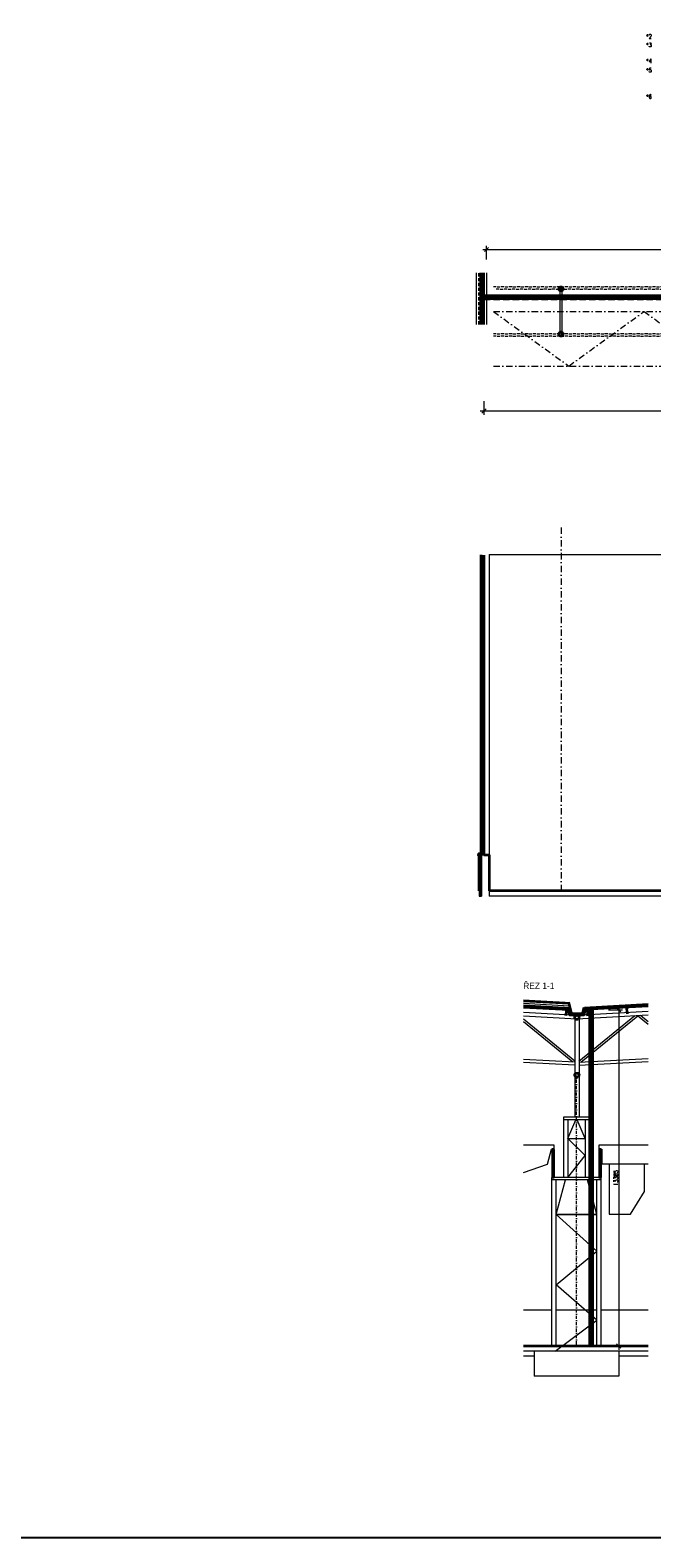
# Model space of a CAD drawing. Header units: millimetres. Extents: x -485339 to 350584, y -2181201 to -313328.
# Tile 64 of 115: x -16546 to 8212, y -1189934 to -1129900. Entities that reach past the tile are written whole.
import ezdxf

# ---------------------------------------------------------------- set-up
doc = ezdxf.new("R2010")
doc.units = ezdxf.units.MM
doc.header["$LTSCALE"] = 10
for name, pattern in [('DASHDOT', [25.4, 12.7, -6.35, 0, -6.35]), ('DĚLICÍ2', [15.875, 6.35, -3.175, 0, -3.175, 0, -3.175]), ('ČÁRKOVANÁ', [19.05, 12.7, -6.35]), ('ČÁRKOVANÁ2', [9.525, 6.35, -3.175])]:
    doc.linetypes.add(name, pattern=pattern)
doc.layers.get('Defpoints').update_dxf_attribs({"color": 201})
for name, color, linetype, lineweight in [('N_kóty', 10, 'Continuous', 18), ('N_čáry_dělící stěna', 212, 'ČÁRKOVANÁ', 35), ('N_čáry_obrys', 10, 'Continuous', 35), ('N_čáry_obv.plášt', 212, 'Continuous', 18), ('N_čáry_obv.plášt_obrys', 212, 'Continuous', 35), ('N_čáry_plné', 10, 'Continuous', 18), ('N_čáry_pod', 10, 'ČÁRKOVANÁ', 18), ('St_popis', 250, 'Continuous', 18), ('St_sloupy_konstrukce haly', 5, 'Continuous', 35), ('St_sloupy_opláštění_pohled', 25, 'ČÁRKOVANÁ', 18), ('St_čáry_nad', 250, 'DĚLICÍ2', 18), ('St_čáry_obrys', 5, 'Continuous', 35), ('St_čáry_osy', 250, 'DASHDOT', 18), ('St_čáry_plné', 250, 'Continuous', 18), ('St_čáry_pod', 250, 'ČÁRKOVANÁ2', 18), ('St_šrafy', 250, 'Continuous', 18)]:
    doc.layers.add(name, color=color, linetype=linetype, lineweight=lineweight)
doc.styles.add('Andy', font='txt')
doc.styles.add('ROMANS', font='romans.shx', dxfattribs={"width": 0.8})
doc.styles.get("Standard").update_dxf_attribs({"font": 'simplex.shx', "width": 0.8})
doc.linetypes.add('IZOLACE', pattern='A,0.0001,-0.1,[134,ltypeshp.shx,S=0.1,R=0,X=-0.1,Y=0],-0.2,[134,ltypeshp.shx,S=0.1,R=180,X=0.1,Y=0],-0.1', length=0.4001)
doc.linetypes.add('ZIGZAG', pattern='A,0.00254,-5.08,[131,ltypeshp.shx,S=5.08,R=0,X=-5.08,Y=0],-10.16,[131,ltypeshp.shx,S=5.08,R=180,X=5.08,Y=0],-5.08', length=20.32254)
doc.dimstyles.new('stavebníM100', dxfattribs={"dimtxt": 165, "dimasz": 170, "dimexe": 150, "dimexo": 100, "dimgap": 30, "dimtad": 1, "dimdec": 0, "dimtxsty": 'Standard', "dimblk": 'OBLIQUE', "dimcen": -2.5, "dimdle": 150, "dimclrd": 256, "dimclre": 256, "dimclrt": 256, "dimadec": 4, "dimazin": 0, "dimtfac": 1, "dimtdec": 0, "dimtmove": 2, "dimatfit": 3, "dimldrblk": 'OBLIQUE', "dimfxl": 400, "dimfxlon": 1, "dimlwd": -1, "dimlwe": -1, "dimarcsym": 0})

# ---------------------------------------------------------------- blocks, each defined once
blk = doc.blocks.new('G$CD8A98CDB')
at = {"layer": 'St_sloupy_konstrukce haly', "color": 250, "lineweight": 18, "ltscale": 2}
for points in [[(-825, 0), (825, 0)], [(-825, -80), (825, -80)]]:
    blk.add_lwpolyline(points, dxfattribs=at)
at = {"layer": 'St_sloupy_konstrukce haly', "ltscale": 2}
for centre in [(-900, -40), (900, -40)]:
    blk.add_circle(centre, 85, dxfattribs=at)
blk = doc.blocks.new('_OBLIQUE')
at = {"color": 0, "linetype": 'ByBlock'}
blk.add_line((-0.5, -0.5), (0.5, 0.5), dxfattribs=at)
blk = doc.blocks.new('*D2655')
at = {"layer": 'Defpoints', "color": 0, "transparency": 16777216}
for p in [(16512, -1138634), (1627, -1141702), (16512, -1141702)]:
    blk.add_point(p, dxfattribs=at)
at = {"layer": 'N_kóty', "transparency": 16777216}
for p, q in [((1477, -1138634), (16662, -1138634)), ((1627, -1139034), (1627, -1138484)), ((16512, -1139034), (16512, -1138484))]:
    blk.add_line(p, q, dxfattribs=at)
at = {"layer": 'N_kóty', "linetype": 'ByBlock', "transparency": 16777216, "xscale": 170, "yscale": 170, "zscale": 170, "rotation": 180}
blk.add_blockref('_OBLIQUE', (1627, -1138634), dxfattribs=at)
at = {"layer": 'N_kóty', "linetype": 'ByBlock', "transparency": 16777216, "xscale": 170, "yscale": 170, "zscale": 170}
blk.add_blockref('_OBLIQUE', (16512, -1138634), dxfattribs=at)
at = {"layer": 'N_kóty', "transparency": 16777216, "insert": (9069, -1138521), "char_height": 165, "attachment_point": 5}
blk.add_mtext('14885', dxfattribs=at)
blk = doc.blocks.new('G$C17CABAA1')
at = {"layer": 'St_čáry_obrys'}
for points in [[(-45, 0), (45, 0)], [(0, 0), (0, -180)], [(-45, -180), (45, -180)]]:
    blk.add_lwpolyline(points, dxfattribs=at)
blk = doc.blocks.new('G$C14EDF750')
at = {"layer": 'St_čáry_plné'}
for points in [[(-69, 13085), (-69, 9110)], [(-69, 13085), (-69, 9110)], [(-69, 13085), (-69, 9110)], [(101, 13085), (101, 9110)], [(101, 13085), (101, 9110)], [(101, 13085), (101, 9110)], [(-519, 9110), (-519, 6710)], [(511, 9110), (-519, 9110)], [(511, 9010), (-519, 9010)], [(-349, 9010), (-349, 6710)], [(-349, 8265), (-32, 9010)], [(349, 8265), (32, 9010)], [(341, 9010), (341, 6710)], [(511, 9110), (511, 6710)], [(-349, 6710), (341, 7588), (-349, 8265), (341, 8265)], [(985, 6710), (-985, 6710)], [(985, 6610), (-985, 6610)], [(-852, -200), (815, 1030), (-815, 2441), (815, 3780), (-815, 5235), (815, 5235), (443, 6610)], [(815, 5235), (-815, 5235), (-443, 6610)]]:
    blk.add_lwpolyline(points, dxfattribs=at)
at = {"layer": 'St_šrafy', "linetype": 'DASHDOT'}
blk.add_lwpolyline([(0, 0), (0, 61), (0, 10767)], dxfattribs=at)
at = {"layer": 'St_šrafy'}
for points in [[(-985, 0), (-985, 61), (-985, 6710)], [(-815, 0), (-815, 61), (-815, 6610)], [(815, 0), (815, 61), (815, 6610)], [(985, 0), (985, 61), (985, 6710)]]:
    blk.add_lwpolyline(points, dxfattribs=at)
blk = doc.blocks.new('G$CB422E4FE')
at = {"layer": 'St_čáry_obrys'}
for points in [[(50, 0), (-50, 0)], [(0, -1111), (0, 0)], [(50, -1111), (-50, -1111)]]:
    blk.add_lwpolyline(points, dxfattribs=at)
blk = doc.blocks.new('*D2683')
at = {"layer": 'Defpoints', "color": 0, "transparency": 16777216}
for p in [(1527, -1140602), (16390, -1141362), (1527, -1145069)]:
    blk.add_point(p, dxfattribs=at)
at = {"layer": 'N_kóty', "transparency": 16777216}
for p, q in [((1527, -1144669), (1527, -1145219)), ((16390, -1144669), (16390, -1145219)), ((16540, -1145069), (1377, -1145069))]:
    blk.add_line(p, q, dxfattribs=at)
at = {"layer": 'N_kóty', "linetype": 'ByBlock', "transparency": 16777216, "xscale": 170, "yscale": 170, "zscale": 170, "rotation": 180}
blk.add_blockref('_OBLIQUE', (1527, -1145069), dxfattribs=at)
at = {"layer": 'N_kóty', "linetype": 'ByBlock', "transparency": 16777216, "xscale": 170, "yscale": 170, "zscale": 170}
blk.add_blockref('_OBLIQUE', (16390, -1145069), dxfattribs=at)
at = {"layer": 'N_kóty', "transparency": 16777216, "insert": (8959, -1144957), "char_height": 165, "attachment_point": 5}
blk.add_mtext('14863', dxfattribs=at)
blk = doc.blocks.new('*D2696')
at = {"layer": 'Defpoints', "color": 0, "transparency": 16777216}
for p in [(5858, -1168910), (5858, -1182295), (6891, -1182295)]:
    blk.add_point(p, dxfattribs=at)
at = {"layer": 'N_kóty', "transparency": 16777216}
for p, q in [((6891, -1168760), (6891, -1182445)), ((6491, -1168910), (7041, -1168910)), ((6491, -1182295), (7041, -1182295))]:
    blk.add_line(p, q, dxfattribs=at)
at = {"layer": 'N_kóty', "linetype": 'ByBlock', "transparency": 16777216, "xscale": 170, "yscale": 170, "zscale": 170}
for p, rotation in [((6891, -1168910), 90), ((6891, -1182295), 270)]:
    blk.add_blockref('_OBLIQUE', p, dxfattribs=dict(at, rotation=rotation))
at = {"layer": 'N_kóty', "lineweight": 18, "transparency": 16777216, "insert": (6779, -1175603), "char_height": 165, "attachment_point": 5, "rotation": 90}
blk.add_mtext('13385', dxfattribs=at)

msp = doc.modelspace()

# ---------------------------------------------------------------- hatches: boundary and pattern name
at = {"layer": 'N_čáry_obv.plášt'}
h = msp.add_hatch(dxfattribs=at)
h.set_pattern_fill('HONEY', color=256, scale=20)
h.set_pattern_definition([(0, (456707.3, -191538.767), (95.25, 54.992613), [63.5, -127]), (120, (456707.3, -191538.767), (-95.2499998, 54.9926133), [63.5, -127]), (60, (456707.3, -191538.767), (2e-07, 109.9852262), [-127, 63.5])])
h.paths.add_polyline_path([(1434.5, -1164377.3), (1434.5, -1164177.3), (1434.5, -1163877.3), (1384.5, -1163877.3), (1334.5, -1163877.3), (1334.5, -1164177.3), (1334.5, -1164377.3)])

# ---------------------------------------------------------------- linework, layer by layer
at = {"layer": 'Defpoints'}
msp.add_lwpolyline([(-480994, -929890.9), (286897.8, -929890.9), (286897.8, -1189933.9), (-480994, -1189933.9)], close=True, dxfattribs=at)
at = {"layer": 'N_čáry_dělící stěna', "ltscale": 2}
for points in [[(1525.3, -1140481.7), (16510.3, -1140481.7)], [(1525.3, -1140601.7), (16390.3, -1140601.7)]]:
    msp.add_lwpolyline(points, dxfattribs=at)
at = {"layer": 'N_čáry_obrys'}
msp.add_line((1334.5, -1164177.3), (1334.5, -1162700.6), dxfattribs=at)
for points in [[(1520.5, -1162669.7), (1520.5, -1162700.6), (1308.6, -1162700.6), (1294.4, -1162744.2), (1316.5, -1162731.2)], [(4890.8, -1168602.8), (4992.4, -1169041.5), (5227.8, -1169054.5), (5463.1, -1169041.5), (5516.8, -1168809.9)]]:
    msp.add_lwpolyline(points, dxfattribs=at)
at = {"layer": 'N_čáry_obv.plášt', "linetype": 'IZOLACE', "ltscale": 10}
msp.add_line((1384.5, -1163877.3), (1384.5, -1162737.3), dxfattribs=at)
at = {"layer": 'N_čáry_obv.plášt', "linetype": 'ZIGZAG'}
for points in [[(1465.3, -1141614.9), (1465.3, -1139564.3)], [(18815.3, -1141301.9), (16450.3, -1141301.9), (16450.3, -1140541.7), (1525.3, -1140541.7)], [(1464.5, -1150807.5), (1464.5, -1162700.6)], [(5797.8, -1182295.1), (5797.8, -1168913.2)]]:
    msp.add_lwpolyline(points, dxfattribs=at)
at = {"layer": 'N_čáry_obv.plášt'}
for points in [[(1404.5, -1160762.3), (1404.5, -1162730.6)], [(1434.5, -1162737.3), (1334.5, -1162737.3)]]:
    msp.add_lwpolyline(points, dxfattribs=at)
at = {"layer": 'N_čáry_obv.plášt', "linetype": 'IZOLACE', "ltscale": 3}
msp.add_lwpolyline([(1524.5, -1162719.2), (1334.5, -1162719.2)], dxfattribs=at)
at = {"layer": 'N_čáry_obv.plášt'}
msp.add_lwpolyline([(1434.5, -1164377.3), (1434.5, -1164177.3), (1434.5, -1163877.3), (1384.5, -1163877.3), (1334.5, -1163877.3), (1334.5, -1164177.3), (1334.5, -1164377.3)], close=True, dxfattribs=at)
at = {"layer": 'N_čáry_obv.plášt_obrys'}
for points in [[(1405.3, -1141614.9), (1405.3, -1139564.3)], [(1525.3, -1141614.9), (1525.3, -1139564.3)], [(18815.3, -1141241.9), (16510.3, -1141241.9), (16511.9, -1140481.7), (1526.9, -1140481.7)], [(18815.3, -1141361.9), (16390.3, -1141361.9), (16391.9, -1140601.7), (1526.9, -1140601.7)], [(5737.8, -1182295.1), (5737.8, -1168916.5)], [(5857.8, -1182295.1), (5857.8, -1168909.9)]]:
    msp.add_lwpolyline(points, dxfattribs=at)
at = {"layer": 'N_čáry_obv.plášt_obrys', "ltscale": 10}
for points in [[(1404.5, -1150790.9), (1404.5, -1162700.6)], [(1525.3, -1150803.9), (1524.3, -1162719.2)]]:
    msp.add_lwpolyline(points, dxfattribs=at)
at = {"layer": 'N_čáry_obv.plášt_obrys', "lineweight": 18}
msp.add_lwpolyline([(16390.3, -1150792.3), (1734.5, -1150792.3)], dxfattribs=at)
at = {"layer": 'N_čáry_plné', "ltscale": 2}
msp.add_lwpolyline([(1225.3, -1141614.9), (1225.3, -1139564.3)], dxfattribs=at)
at = {"layer": 'N_čáry_plné'}
for points in [[(1334.5, -1163877.3), (1434.5, -1163877.3)], [(1334.5, -1164177.3), (1334.5, -1164377.3)], [(3101.3, -1168514.4), (4893.1, -1168613)], [(3101.3, -1168574.5), (4907.2, -1168673.9)], [(3101.3, -1168714.7), (4940.1, -1168815.9)]]:
    msp.add_lwpolyline(points, dxfattribs=at)
at = {"layer": 'N_čáry_plné', "linetype": 'IZOLACE', "ltscale": 6}
msp.add_lwpolyline([(3101.3, -1168544.5), (4900.2, -1168643.4)], dxfattribs=at)
at = {"layer": 'N_čáry_plné', "linetype": 'IZOLACE', "ltscale": 12}
msp.add_lwpolyline([(3101.3, -1168644.6), (4923.7, -1168744.9)], dxfattribs=at)
at = {"layer": 'N_čáry_pod', "const_width": 10}
msp.add_lwpolyline([(3101.3, -1168504.4), (4890.8, -1168602.8)], dxfattribs=at)
at = {"layer": 'St_sloupy_opláštění_pohled', "linetype": 'Continuous'}
msp.add_lwpolyline([(1734.5, -1150778.3), (1734.5, -1164177.3)], dxfattribs=at)
at = {"layer": 'St_čáry_nad', "ltscale": 2}
for points in [[(97955, -1140116.6), (1900.3, -1140116.6)], [(95222.5, -1140216.6), (1900.3, -1140216.6)], [(97955, -1141986.6), (1900.3, -1141986.6)], [(97955, -1142086.6), (1900.3, -1142086.6)]]:
    msp.add_lwpolyline(points, dxfattribs=at)
at = {"layer": 'St_čáry_obrys'}
for p, q in [((1524.5, -1162737.3), (1734.5, -1162737.3)), ((1734.5, -1162737.3), (1734.5, -1164177.3))]:
    msp.add_line(p, q, dxfattribs=at)
for points in [[(97745, -1164177.3), (1734.5, -1164177.3)], [(3101.3, -1168777.8), (4882.2, -1168875.8)], [(4919.3, -1168814.7), (4976.3, -1169060.7), (5227.8, -1169074.5), (5479.2, -1169060.7), (5536.2, -1168814.4)], [(8065.6, -1168738.4), (5573.4, -1168875.5)], [(4882.2, -1168875.8), (4936.1, -1169108.5), (5227.8, -1169124.6), (5519.4, -1169108.5), (5573.4, -1168875.5)], [(8065.6, -1182295.1), (3101.3, -1182295.1)]]:
    msp.add_lwpolyline(points, dxfattribs=at)
for centre in [(5227.8, -1169209.6), (5227.8, -1171509.6)]:
    msp.add_circle(centre, 85, dxfattribs=at)
at = {"layer": 'St_čáry_osy', "ltscale": 2}
for points in [[(1900.3, -1141101.6), (97955, -1141088.7)], [(1900.3, -1141101.6), (4900.3, -1143274.1), (7900.3, -1141101.6)], [(7900.3, -1141101.6), (10896, -1143274.1), (13900.3, -1141101.6)], [(1900.3, -1143274.1), (97955, -1143261.2)]]:
    msp.add_lwpolyline(points, dxfattribs=at)
at = {"layer": 'St_čáry_osy', "lineweight": 18, "ltscale": 2}
msp.add_lwpolyline([(4595.3, -1149702.5), (4595.3, -1164177.3)], dxfattribs=at)
at = {"layer": 'St_čáry_plné'}
msp.add_line((1434.5, -1164177.3), (1434.5, -1162737.3), dxfattribs=at)
at = {"layer": 'St_čáry_plné', "ltscale": 2}
msp.add_lwpolyline([(1625.3, -1139564.3), (1625.3, -1141614.9)], dxfattribs=at)
at = {"layer": 'St_čáry_plné'}
for points in [[(1734.5, -1150986.5), (1734.5, -1164377.3)], [(1434.5, -1162737.3), (1434.5, -1164377.3)], [(1734.5, -1162737.3), (1734.5, -1164377.3)], [(97745, -1164377.3), (1734.5, -1164377.3)], [(3101.3, -1168714.7), (4919.3, -1168814.7)], [(3101.3, -1168827.9), (4893.9, -1168926.5)], [(8065.6, -1168675.3), (5536.2, -1168814.4)], [(8065.6, -1168788.5), (5561.7, -1168926.2)], [(3101.3, -1169007.6), (5227.8, -1169124.6), (8065.6, -1168968.5)], [(3101.3, -1169147.8), (5227.8, -1169264.8), (8065.6, -1169108.7)], [(5142.8, -1170956), (3101.3, -1169286.2)], [(5061.4, -1170992.8), (3101.3, -1169389.6)], [(5307.3, -1170956), (7537.5, -1169131.8)], [(5388.6, -1170992.8), (7649, -1169144)], [(7641.9, -1169131.7), (8065.6, -1169478)], [(7759.7, -1169124.7), (8065.6, -1169374.7)], [(5142.8, -1170997.3), (3101.3, -1170885.1)], [(5142.8, -1171117.4), (3101.3, -1171005.3)], [(5307.3, -1170997.3), (8065.6, -1170845.8)], [(5307.3, -1171117.4), (8065.6, -1170965.9)], [(3101.3, -1175388.7), (4057.4, -1175049.3), (4209.5, -1174457.2), (4327.1, -1174457.2), (4327.1, -1174295.1), (3101.3, -1174295.1)], [(4227.1, -1174473.5), (4227.1, -1175585.1)], [(4327.1, -1174473.5), (4327.1, -1175585.1)], [(8065.6, -1174295.1), (6096.5, -1174295.1), (6096.5, -1174457.2), (6214.1, -1174457.2), (6214.1, -1175041.6), (8065.6, -1175041.6)], [(6097.1, -1174473.5), (6097.1, -1175585.1)], [(6197.1, -1174473.5), (6197.1, -1175585.1)], [(6508.2, -1175041.6), (6508.2, -1177041.6), (7356, -1177041.6), (7920.5, -1176140.7), (7920.5, -1175041.6)], [(3101.3, -1180855.1), (4227.1, -1180855.1)], [(4397.1, -1180855.1), (6027.1, -1180855.1)], [(6197.1, -1180855.1), (8065.6, -1180855.1)], [(8065.6, -1182495.1), (3101.3, -1182495.1)], [(3527.1, -1182695.1), (3101.3, -1182695.1)], [(8065.6, -1182695.1), (6897.1, -1182695.1)], [(6897.1, -1183495.1), (3527.1, -1183495.1)]]:
    msp.add_lwpolyline(points, dxfattribs=at)
at = {"layer": 'St_čáry_plné', "linetype": 'ČÁRKOVANÁ', "const_width": 10}
for points in [[(3101.3, -1168714.7), (4919.3, -1168814.7)], [(8065.6, -1168675.3), (5536.2, -1168814.4)]]:
    msp.add_lwpolyline(points, dxfattribs=at)
at = {"layer": 'St_čáry_plné', "linetype": 'IZOLACE', "ltscale": 7}
for points in [[(3101.3, -1168744.8), (4926.4, -1168845.2)], [(8065.6, -1168705.3), (5529.2, -1168844.9)]]:
    msp.add_lwpolyline(points, dxfattribs=at)
at = {"layer": 'St_čáry_pod', "ltscale": 2}
msp.add_lwpolyline([(1325.3, -1141614.9), (1325.3, -1139564.3)], dxfattribs=at)
at = {"layer": 'St_šrafy'}
for points in [[(1434.5, -1162737.3), (1734.5, -1162737.3)], [(3527.1, -1182495.1), (3527.1, -1183495.1)], [(6897.1, -1182495.1), (6897.1, -1183495.1)]]:
    msp.add_lwpolyline(points, dxfattribs=at)
at = {"layer": 'St_šrafy', "linetype": 'DASHDOT'}
msp.add_lwpolyline([(5212.1, -1182295.1), (5212.1, -1182234.2), (5212.1, -1171527.5)], dxfattribs=at)

# ---------------------------------------------------------------- block references
at = {"layer": 'St_sloupy_konstrukce haly', "ltscale": 2, "rotation": 90}
msp.add_blockref('G$CD8A98CDB', (4555.3, -1141101.6), dxfattribs=at)
at = {"layer": 'St_čáry_obrys', "xscale": -1}
for p, rotation in [((7231.6, -1169014.6), 183.1488360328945), ((4806.1, -1168921.7), 356.5599197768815)]:
    msp.add_blockref('G$C17CABAA1', p, dxfattribs=dict(at, rotation=rotation))
at = {"layer": 'St_čáry_obrys', "rotation": 3.440080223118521}
msp.add_blockref('G$C17CABAA1', (5638.5, -1168921.7), dxfattribs=at)
at = {"layer": 'St_čáry_obrys'}
for p in [(4277.1, -1174473.5), (6147.1, -1174473.5)]:
    msp.add_blockref('G$CB422E4FE', p, dxfattribs=at)
at = {"layer": 'St_čáry_plné'}
msp.add_blockref('G$C14EDF750', (5212.1, -1182295.1), dxfattribs=at)

# ---------------------------------------------------------------- texts
at = {"layer": 'St_popis', "lineweight": 15, "style": 'ROMANS', "width": 0.8}
for s, p in [('*2', (7983.4, -1130229.9)), ('*3', (7983.4, -1130568.2)), ('*4', (7983.4, -1131209.2)), ('*5', (7983.4, -1131578.8)), ('*6', (7983.4, -1132628.3))]:
    msp.add_text(s, height=165, rotation=0.002691, dxfattribs=at).set_placement(p)
at = {"layer": 'St_popis', "style": 'Andy'}
msp.add_text('ŘEZ 1-1', height=250, dxfattribs=at).set_placement((3090.5, -1168074.5))

# ---------------------------------------------------------------- dimensions: what is measured, and where the dimension line sits
at = {"layer": 'N_kóty'}
for base, p1, p2, picture, middle in [((16511.9, -1138634), (1626.9, -1141701.7), (16511.9, -1141701.7), '*D2655', (9069.4, -1138521.5)), ((1526.9, -1145069.2), (16390.3, -1141361.9), (1526.9, -1140601.7), '*D2683', (8958.6, -1144956.7))]:
    dim = msp.add_linear_dim(base=base, p1=p1, p2=p2, dimstyle='stavebníM100', dxfattribs=at)
    dim.commit()
    dim.dimension.update_dxf_attribs({"geometry": picture, "text_midpoint": middle})
at = {"layer": 'N_kóty', "lineweight": 18}
dim = msp.add_linear_dim(base=(6891.1, -1182295.1), p1=(5857.8, -1168909.9), p2=(5857.8, -1182295.1), angle=90, dimstyle='stavebníM100', dxfattribs=at)
dim.commit()
dim.dimension.update_dxf_attribs({"geometry": '*D2696', "text_midpoint": (6778.6, -1175602.5)})

doc.saveas('drawing.dxf')
